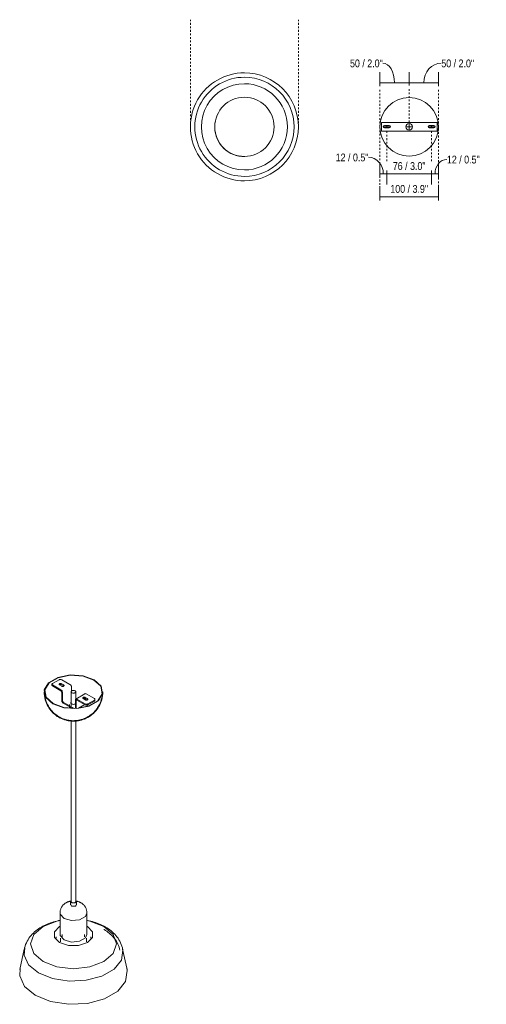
# Model space of a CAD drawing. Header units: millimetres. Extents: x 6329 to 7718, y 1161 to 6778.
# Tile 2 of 2: x 6923 to 7718, y 5101 to 6778. Entities that reach past the tile are written whole.
import ezdxf

# ---------------------------------------------------------------- set-up
doc = ezdxf.new("R2010")
doc.units = ezdxf.units.MM
doc.linetypes.add('Dash', pattern=[6, 3, -3])
doc.linetypes.add('Hidden', pattern=[7.14375, 4.7625, -2.38125])
for name, color, linetype, lineweight in [('Cotas', 7, 'Continuous', 9), ('Cotas-6', 7, 'Continuous', 9), ('Lighthing Fixture Detail Wide Black', 7, 'Continuous', 20), ('Luminarias', 7, 'Continuous', 20)]:
    doc.layers.add(name, color=color, linetype=linetype, lineweight=lineweight)
doc.layers.add('Lighthing Fixture Dim Grey Dash', color=7, linetype='Dash', lineweight=9, true_color=0xd2d2d2)
doc.styles.add('Arial Narrow', font='ARIALN.TTF', dxfattribs={"height": 13.2})
doc.dimstyles.new('FARO_-_2_2mm_Arial_Narrow_mm_Inch_Left', dxfattribs={"dimscale": 304.8, "dimtxt": 13.509289, "dimasz": 0, "dimexe": 0.059055, "dimexo": 0.0625, "dimgap": 0.009843, "dimtad": 1, "dimdec": 0, "dimzin": 0, "dimdsep": 46, "dimtxsty": 'Arial Narrow', "dimblk1": 'NONE', "dimblk2": 'NONE', "dimsah": 1, "dimcen": 0.09, "dimadec": 0, "dimazin": 0, "dimtfac": 1, "dimtdec": 4, "dimtix": 1, "dimtmove": 0, "dimatfit": 3, "dimfxl": 0.019685, "dimfxlon": 1, "dimtvp": 1, "dimtolj": 1, "dimtzin": 0, "dimarcsym": 2})
doc.dimstyles.new('FARO_-_2_2mm_Arial_Narrow_mm_Inch_Left_1', dxfattribs={"dimscale": 304.8, "dimtxt": 13.509289, "dimasz": 0, "dimexe": 0.059055, "dimexo": 0.0625, "dimgap": 0.009843, "dimtad": 1, "dimdec": 0, "dimzin": 0, "dimdsep": 46, "dimtxsty": 'Arial Narrow', "dimblk1": 'NONE', "dimblk2": 'NONE', "dimsah": 1, "dimcen": 0.09, "dimadec": 0, "dimazin": 0, "dimtfac": 1, "dimtdec": 4, "dimtix": 1, "dimtmove": 1, "dimatfit": 3, "dimfxl": 0.019685, "dimfxlon": 1, "dimtvp": 1, "dimtolj": 1, "dimtzin": 0, "dimarcsym": 2})
doc.dimstyles.new('FARO_-_2_2mm_Arial_Narrow_mm_Inch_Left_2', dxfattribs={"dimscale": 304.8, "dimtxt": 13.509289, "dimasz": 0, "dimexe": 0.059055, "dimexo": 0.0625, "dimgap": 0.009843, "dimtad": 1, "dimdec": 0, "dimzin": 0, "dimdsep": 46, "dimtxsty": 'Arial Narrow', "dimblk1": 'NONE', "dimblk2": 'NONE', "dimsah": 1, "dimcen": 0.09, "dimadec": 0, "dimazin": 0, "dimtfac": 1, "dimtdec": 4, "dimtix": 1, "dimtmove": 1, "dimatfit": 3, "dimfxl": 0.019685, "dimfxlon": 1, "dimtvp": 1, "dimtolj": 1, "dimtzin": 0, "dimarcsym": 2})
doc.dimstyles.new('FARO_-_2_2mm_Arial_Narrow_mm_Inch_Left_3', dxfattribs={"dimscale": 304.8, "dimtxt": 13.509289, "dimasz": 0, "dimexe": 0.059055, "dimexo": 0.0625, "dimgap": 0.009843, "dimtad": 1, "dimdec": 0, "dimzin": 0, "dimdsep": 46, "dimtxsty": 'Arial Narrow', "dimblk1": 'NONE', "dimblk2": 'NONE', "dimsah": 1, "dimcen": 0.09, "dimadec": 0, "dimazin": 0, "dimtfac": 1, "dimtdec": 4, "dimtix": 1, "dimtmove": 1, "dimatfit": 3, "dimfxl": 0.019685, "dimfxlon": 1, "dimtvp": 1, "dimtolj": 1, "dimtzin": 0, "dimarcsym": 2})

# ---------------------------------------------------------------- blocks, each defined once
blk = doc.blocks.new('20339-116 - 20339-116 TATAWIN S White pendant lamp-493001-00 Isometrico PDF')
at = {"layer": 'Luminarias', "color": 254, "lineweight": 9, "true_color": 0xd4d4d4}
for p, q in [((2363.6, 5647.1), (2374.9, 5653.6)), ((2379.2, 5653.6), (2393.3, 5645.4)), ((2362.7, 5645.9), (2362.7, 5644.2)), ((2377.8, 5636.5), (2363.6, 5644.6)), ((2363.6, 5643), (2377.8, 5634.8)), ((2379.2, 5642.6), (2375.6, 5644.6)), ((2379.2, 5646.7), (2382.7, 5644.6)), ((2382.7, 5643), (2379.2, 5645)), ((2383, 5642.8), (2382.7, 5643)), ((2396.1, 5640.6), (2396.1, 5634.4)), ((2379.2, 5632.4), (2379.2, 5618.5)), ((2380.6, 5617.7), (2380.6, 5631.6)), ((2395.3, 5633), (2395.3, 5608.4)), ((2403.3, 5620.7), (2403.3, 5633)), ((2418.9, 5629.7), (2403.3, 5620.7)), ((2403.3, 5620.9), (2403.5, 5620.8)), ((2419.5, 5612.4), (2405.3, 5620.5)), ((2419.5, 5619.3), (2416, 5621.4)), ((2419.5, 5623.4), (2423, 5621.4)), ((2419.5, 5621.8), (2419.5, 5619.3)), ((2423, 5619.7), (2419.5, 5621.8)), ((2420.9, 5629.5), (2435, 5621.4)), ((2435.9, 5618.5), (2435.9, 5620.1)), ((2400.4, 5604.6), (2382, 5615.2)), ((2382, 5613.6), (2397.5, 5604.7)), ((2392.8, 5611.6), (2392.8, 5604.9)), ((2395.3, 5613.8), (2395.1, 5613.5)), ((2395.3, 5605.9), (2395.3, 5604.7)), ((2402.5, 5618.9), (2402.5, 5605)), ((2402.5, 5605), (2402.5, 5604.7)), ((2403.9, 5604.7), (2403.9, 5618.1)), ((2405.3, 5618.9), (2419.5, 5610.7)), ((2407.7, 5605.1), (2418.5, 5611.3)), ((2423.3, 5619.5), (2423, 5619.7)), ((2423.7, 5612.4), (2435, 5618.9)), ((2423.7, 5610.7), (2435, 5617.3)), ((2395.3, 5583.2), (2395.3, 5275.6)), ((2403.3, 5275.6), (2403.3, 5583.2)), ((2394.3, 5275.6), (2394.3, 5269.9)), ((2394.9, 5270.5), (2395.8, 5267.9)), ((2395.2, 5277.3), (2395.8, 5273.6)), ((2404.3, 5269.9), (2404.3, 5275.6)), ((2376.6, 5256.1), (2376.6, 5219.6)), ((2422.1, 5219.6), (2422.1, 5256.1)), ((2380.3, 5219.6), (2380.3, 5215.4)), ((2418.3, 5215.4), (2418.3, 5219.6)), ((2422.1, 5233.4), (2423, 5233)), ((2369.8, 5215.4), (2369.8, 5213.4)), ((2377.3, 5213.4), (2377.3, 5206.8)), ((2421.3, 5206.8), (2421.3, 5213.4)), ((2428.8, 5213.4), (2428.8, 5215.4)), ((2315.5, 5194.6), (2308, 5160.1)), ((2490.6, 5160.1), (2483.1, 5194.6))]:
    blk.add_line(p, q, dxfattribs=at)
for points in [[(2364, 5612.6, 0), (2352.1, 5623.5, 0), (2349.6, 5636.2, 0), (2357, 5648.4, 0), (2372.7, 5657.4, 0), (2393.7, 5661.7, 0), (2415.8, 5660.2, 0), (2434.7, 5653.4, 0)], [(2434.1, 5653.1, 0), (2415.6, 5659.8, 0), (2393.8, 5661.2, 0), (2373.1, 5657, 0), (2357.7, 5648.1, 0), (2350.4, 5636.2, 0), (2352.9, 5623.6, 0), (2364.5, 5612.9, 0)], [(2434.7, 5653.4, 0), (2446.5, 5642.5, 0), (2449, 5629.8, 0), (2441.7, 5617.6, 0), (2425.9, 5608.6, 0), (2404.9, 5604.3, 0), (2382.8, 5605.7, 0), (2364, 5612.6, 0)], [(2379.2, 5653.6, 0), (2378.6, 5653.9, 0), (2377.8, 5654.1, 0), (2377.1, 5654.1, 0), (2376.3, 5654.1, 0), (2375.6, 5653.9, 0), (2374.9, 5653.6, 0)], [(2363.6, 5647.1, 0), (2363.1, 5646.7, 0), (2362.8, 5646.3, 0), (2362.7, 5645.9, 0), (2362.8, 5645.4, 0), (2363.1, 5645, 0), (2363.6, 5644.6, 0)], [(2363.6, 5643, 0), (2363.1, 5643.4, 0), (2362.8, 5643.8, 0), (2362.7, 5644.2, 0)], [(2364.5, 5612.9, 0), (2383.1, 5606.2, 0), (2404.8, 5604.8, 0), (2425.5, 5608.9, 0), (2441, 5617.9, 0), (2448.2, 5629.8, 0), (2445.8, 5642.4, 0), (2434.1, 5653.1, 0)], [(2375.6, 5644.6, 0), (2375.2, 5644.9, 0), (2375, 5645.3, 0), (2374.9, 5645.7, 0), (2375, 5646, 0), (2375.2, 5646.4, 0), (2375.6, 5646.7, 0), (2376.1, 5646.9, 0), (2376.7, 5647.1, 0), (2377.4, 5647.1, 0), (2378, 5647.1, 0), (2378.6, 5646.9, 0), (2379.2, 5646.7, 0)], [(2379.2, 5645, 0), (2378.6, 5645.3, 0), (2378, 5645.4, 0), (2377.4, 5645.5, 0), (2376.7, 5645.4, 0), (2376.1, 5645.3, 0), (2375.6, 5645, 0), (2375.3, 5644.8, 0)], [(2382.7, 5644.6, 0), (2383.1, 5644.3, 0), (2383.3, 5644, 0), (2383.4, 5643.6, 0), (2383.3, 5643.2, 0), (2383.1, 5642.9, 0), (2382.7, 5642.6, 0), (2382.2, 5642.4, 0), (2381.6, 5642.2, 0), (2380.9, 5642.2, 0), (2380.3, 5642.2, 0), (2379.7, 5642.4, 0), (2379.2, 5642.6, 0)], [(2393.3, 5645.4, 0), (2394, 5644.9, 0), (2394.7, 5644.2, 0), (2395.3, 5643.3, 0), (2395.8, 5642.4, 0), (2396, 5641.5, 0), (2396.1, 5640.6, 0)], [(2349.3, 5633, 0), (2349.4, 5629.5, 0), (2349.8, 5626.1, 0), (2350.4, 5622.8, 0), (2351.2, 5619.5, 0), (2352.1, 5616.4, 0), (2353.3, 5613.5, 0), (2354.6, 5610.7, 0), (2356, 5608.1, 0), (2357.4, 5605.7, 0), (2359, 5603.5, 0), (2360.6, 5601.4, 0), (2362.2, 5599.5, 0), (2363.8, 5597.8, 0), (2365.5, 5596.2, 0), (2367.1, 5594.8, 0), (2368.7, 5593.5, 0), (2370.3, 5592.3, 0), (2371.8, 5591.2, 0), (2373.4, 5590.3, 0), (2374.3, 5589.7, 0)], [(2350.1, 5633, 0), (2350.2, 5629.6, 0), (2350.6, 5626.2, 0), (2351.2, 5622.9, 0), (2351.9, 5619.8, 0), (2352.9, 5616.7, 0), (2354, 5613.8, 0), (2355.3, 5611.1, 0), (2356.7, 5608.5, 0), (2358.1, 5606.1, 0), (2359.6, 5603.9, 0), (2361.2, 5601.9, 0), (2362.8, 5600, 0), (2364.4, 5598.4, 0), (2366, 5596.8, 0), (2367.6, 5595.4, 0), (2369.2, 5594.1, 0), (2370.7, 5593, 0), (2372.3, 5591.9, 0), (2373.8, 5590.9, 0), (2374.7, 5590.4, 0)], [(2449.3, 5633, 0), (2449.2, 5629.5, 0), (2448.8, 5626.1, 0), (2448.3, 5622.8, 0), (2447.5, 5619.5, 0), (2446.5, 5616.4, 0), (2445.4, 5613.5, 0), (2444.1, 5610.7, 0), (2442.7, 5608.1, 0), (2441.2, 5605.7, 0), (2439.7, 5603.5, 0), (2438.1, 5601.4, 0), (2436.5, 5599.5, 0), (2434.8, 5597.8, 0), (2433.2, 5596.2, 0), (2431.6, 5594.8, 0), (2430, 5593.5, 0), (2428.4, 5592.3, 0), (2426.8, 5591.2, 0), (2425.3, 5590.3, 0), (2423.8, 5589.4, 0), (2422.3, 5588.6, 0), (2420.9, 5587.9, 0), (2419.4, 5587.2, 0), (2418.1, 5586.6, 0), (2416.7, 5586.1, 0), (2415.4, 5585.6, 0), (2414.1, 5585.2, 0), (2412.8, 5584.8, 0), (2411.5, 5584.5, 0), (2410.3, 5584.2, 0), (2409, 5584, 0), (2407.8, 5583.7, 0), (2406.6, 5583.5, 0), (2405.5, 5583.4, 0), (2404.3, 5583.2, 0), (2403.1, 5583.1, 0), (2401.9, 5583.1, 0), (2400.8, 5583, 0), (2399.6, 5583, 0), (2398.5, 5583, 0), (2397.3, 5583, 0), (2396.2, 5583.1, 0), (2395, 5583.2, 0), (2393.8, 5583.3, 0), (2392.7, 5583.4, 0), (2391.5, 5583.6, 0), (2390.3, 5583.8, 0), (2389, 5584.1, 0), (2387.8, 5584.3, 0), (2386.6, 5584.7, 0), (2385.3, 5585, 0), (2384, 5585.4, 0), (2382.7, 5585.9, 0), (2381.3, 5586.4, 0), (2380, 5586.9, 0), (2378.6, 5587.5, 0), (2377.1, 5588.2, 0), (2375.7, 5588.9, 0), (2374.3, 5589.7, 0)], [(2448.5, 5633, 0), (2448.4, 5629.6, 0), (2448.1, 5626.2, 0), (2447.5, 5622.9, 0), (2446.7, 5619.8, 0), (2445.7, 5616.7, 0), (2444.6, 5613.8, 0), (2443.4, 5611.1, 0), (2442, 5608.5, 0), (2440.5, 5606.1, 0), (2439, 5603.9, 0), (2437.5, 5601.9, 0), (2435.9, 5600, 0), (2434.3, 5598.4, 0), (2432.7, 5596.8, 0), (2431.1, 5595.4, 0), (2429.5, 5594.1, 0), (2427.9, 5593, 0), (2426.4, 5591.9, 0), (2424.9, 5590.9, 0), (2423.4, 5590.1, 0), (2421.9, 5589.3, 0), (2420.5, 5588.6, 0), (2419.1, 5588, 0), (2417.8, 5587.4, 0), (2416.4, 5586.9, 0), (2415.1, 5586.4, 0), (2413.8, 5586, 0), (2412.6, 5585.6, 0), (2411.3, 5585.3, 0), (2410.1, 5585, 0), (2408.9, 5584.7, 0), (2407.7, 5584.5, 0), (2406.5, 5584.3, 0), (2405.4, 5584.2, 0), (2404.2, 5584, 0), (2403.1, 5583.9, 0), (2401.9, 5583.9, 0), (2400.8, 5583.8, 0), (2399.6, 5583.8, 0), (2398.5, 5583.8, 0), (2397.4, 5583.8, 0), (2396.2, 5583.9, 0), (2395.1, 5584, 0), (2393.9, 5584.1, 0), (2392.8, 5584.2, 0), (2391.6, 5584.4, 0), (2390.4, 5584.6, 0), (2389.2, 5584.8, 0), (2388, 5585.1, 0), (2386.8, 5585.4, 0), (2385.5, 5585.8, 0), (2384.2, 5586.2, 0), (2382.9, 5586.6, 0), (2381.6, 5587.1, 0), (2380.3, 5587.6, 0), (2378.9, 5588.2, 0), (2377.5, 5588.9, 0), (2376, 5589.7, 0), (2374.7, 5590.4, 0)], [(2380.6, 5631.6, 0), (2380.5, 5632.5, 0), (2380.2, 5633.4, 0), (2379.8, 5634.4, 0), (2379.2, 5635.2, 0), (2378.5, 5635.9, 0), (2377.8, 5636.5, 0)], [(2377.8, 5634.8, 0), (2378.1, 5634.6, 0), (2378.5, 5634.2, 0), (2378.8, 5633.8, 0), (2379, 5633.3, 0), (2379.1, 5632.8, 0), (2379.2, 5632.4, 0)], [(2402.2, 5634.6, 0), (2401.3, 5635, 0), (2400.4, 5635.2, 0), (2399.3, 5635.3, 0), (2398.3, 5635.2, 0), (2397.3, 5635, 0), (2396.5, 5634.6, 0), (2395.9, 5634.2, 0), (2395.5, 5633.6, 0), (2395.3, 5633, 0), (2395.5, 5632.4, 0), (2395.9, 5631.8, 0), (2396.5, 5631.4, 0)], [(2396.5, 5631.4, 0), (2397.3, 5631, 0), (2398.3, 5630.8, 0), (2399.3, 5630.7, 0), (2400.4, 5630.8, 0), (2401.3, 5631, 0), (2402.2, 5631.4, 0), (2402.8, 5631.8, 0), (2403.2, 5632.4, 0), (2403.3, 5633, 0), (2403.2, 5633.6, 0), (2402.8, 5634.2, 0), (2402.2, 5634.6, 0)], [(2405.3, 5620.5, 0), (2404.6, 5620.9, 0), (2403.9, 5620.9, 0), (2403.3, 5620.7, 0), (2402.9, 5620.3, 0), (2402.6, 5619.7, 0), (2402.5, 5618.9, 0)], [(2416, 5621.4, 0), (2415.6, 5621.7, 0), (2415.3, 5622, 0), (2415.2, 5622.4, 0), (2415.3, 5622.8, 0), (2415.6, 5623.1, 0), (2416, 5623.4, 0), (2416.5, 5623.6, 0), (2417.1, 5623.8, 0), (2417.7, 5623.8, 0), (2418.4, 5623.8, 0), (2419, 5623.6, 0), (2419.5, 5623.4, 0)], [(2419.5, 5621.8, 0), (2419, 5622, 0), (2418.4, 5622.1, 0), (2417.7, 5622.2, 0), (2417.1, 5622.1, 0), (2416.5, 5622, 0), (2416, 5621.8, 0), (2415.7, 5621.6, 0)], [(2418.9, 5629.7, 0), (2419.5, 5629.9, 0), (2420.2, 5629.8, 0), (2420.9, 5629.5, 0)], [(2423, 5621.4, 0), (2423.4, 5621.1, 0), (2423.7, 5620.7, 0), (2423.8, 5620.3, 0), (2423.7, 5620, 0), (2423.4, 5619.6, 0), (2423, 5619.3, 0), (2422.5, 5619.1, 0), (2421.9, 5618.9, 0), (2421.3, 5618.9, 0), (2420.6, 5618.9, 0), (2420, 5619.1, 0), (2419.5, 5619.3, 0)], [(2435, 5618.9, 0), (2435.5, 5619.3, 0), (2435.8, 5619.7, 0), (2435.9, 5620.1, 0), (2435.8, 5620.6, 0), (2435.5, 5621, 0), (2435, 5621.4, 0)], [(2379.2, 5618.5, 0), (2379.3, 5617.6, 0), (2379.6, 5616.7, 0), (2380, 5615.7, 0), (2380.6, 5614.9, 0), (2381.3, 5614.1, 0), (2382, 5613.6, 0)], [(2382, 5615.2, 0), (2381.6, 5615.5, 0), (2381.3, 5615.9, 0), (2381, 5616.3, 0), (2380.8, 5616.8, 0), (2380.6, 5617.2, 0), (2380.6, 5617.7, 0)], [(2402.5, 5612.4, 0), (2401.6, 5612, 0), (2400.5, 5611.7, 0), (2399.3, 5611.6, 0), (2398.2, 5611.7, 0), (2397.1, 5612, 0), (2396.1, 5612.4, 0), (2395.4, 5612.9, 0), (2395, 5613.5, 0), (2394.8, 5614.2, 0), (2395, 5614.9, 0), (2395.3, 5615.4, 0)], [(2403.9, 5618.1, 0), (2404, 5618.5, 0), (2404.1, 5618.8, 0), (2404.3, 5619, 0), (2404.6, 5619.1, 0), (2405, 5619.1, 0), (2405.3, 5618.9, 0)], [(2419.5, 5612.4, 0), (2420.1, 5612.1, 0), (2420.8, 5611.9, 0), (2421.6, 5611.9, 0), (2422.4, 5611.9, 0), (2423.1, 5612.1, 0), (2423.7, 5612.4, 0)], [(2423.7, 5610.7, 0), (2423.1, 5610.5, 0), (2422.4, 5610.3, 0), (2421.6, 5610.2, 0), (2420.8, 5610.3, 0), (2420.1, 5610.5, 0), (2419.5, 5610.7, 0)], [(2435.9, 5618.5, 0), (2435.8, 5618.1, 0), (2435.5, 5617.6, 0), (2435, 5617.3, 0)], [(2376.6, 5255.5, 0), (2376.5, 5256.8, 0), (2376.6, 5258.1, 0), (2376.7, 5259.3, 0), (2376.9, 5260.5, 0), (2377.2, 5261.7, 0), (2377.5, 5262.9, 0), (2378, 5264, 0), (2378.4, 5265, 0), (2379, 5266, 0), (2379.5, 5266.9, 0), (2380.1, 5267.8, 0), (2380.8, 5268.6, 0), (2381.4, 5269.4, 0), (2382, 5270.1, 0), (2382.7, 5270.7, 0), (2383.4, 5271.3, 0), (2384, 5271.8, 0), (2384.7, 5272.3, 0), (2385.4, 5272.8, 0), (2386.1, 5273.2, 0), (2386.7, 5273.6, 0), (2387.4, 5274, 0), (2388.1, 5274.3, 0), (2388.7, 5274.6, 0), (2389.4, 5274.9, 0), (2390.1, 5275.2, 0), (2390.7, 5275.4, 0), (2391.4, 5275.6, 0), (2392, 5275.8, 0), (2392.7, 5276, 0), (2393.3, 5276.1, 0), (2394, 5276.3, 0), (2394.6, 5276.4, 0), (2395.3, 5276.5, 0), (2395.4, 5276.5, 0)], [(2396.5, 5274, 0), (2395.9, 5274.5, 0), (2395.5, 5275, 0), (2395.3, 5275.6, 0)], [(2395.8, 5273.6, 0), (2402.9, 5273.6, 0), (2403.4, 5277.3, 0)], [(2395.8, 5267.9, 0), (2402.9, 5267.9, 0), (2403.7, 5269.4, 0)], [(2403.3, 5275.6, 0), (2403.2, 5275, 0), (2402.8, 5274.5, 0), (2402.2, 5274, 0), (2401.3, 5273.6, 0), (2400.4, 5273.4, 0), (2399.3, 5273.3, 0), (2398.3, 5273.4, 0), (2397.3, 5273.6, 0), (2396.5, 5274, 0)], [(2403.2, 5276.5, 0), (2403.6, 5276.5, 0), (2404.3, 5276.3, 0), (2404.9, 5276.2, 0), (2405.6, 5276.1, 0), (2406.2, 5275.9, 0), (2406.9, 5275.7, 0), (2407.5, 5275.5, 0), (2408.2, 5275.3, 0), (2408.8, 5275.1, 0), (2409.5, 5274.8, 0), (2410.1, 5274.5, 0), (2410.8, 5274.2, 0), (2411.5, 5273.9, 0), (2412.1, 5273.5, 0)], [(2422.1, 5255.5, 0), (2422.1, 5256.8, 0), (2422.1, 5258.1, 0), (2422, 5259.3, 0), (2421.7, 5260.5, 0), (2421.5, 5261.7, 0), (2421.1, 5262.9, 0), (2420.7, 5264, 0), (2420.2, 5265, 0), (2419.7, 5266, 0), (2419.1, 5266.9, 0), (2418.5, 5267.8, 0), (2417.9, 5268.6, 0), (2417.3, 5269.4, 0), (2416.6, 5270.1, 0), (2415.9, 5270.7, 0), (2415.3, 5271.3, 0), (2414.6, 5271.8, 0), (2413.9, 5272.3, 0), (2413.3, 5272.8, 0), (2412.6, 5273.2, 0), (2412.1, 5273.5, 0)], [(2376.6, 5256.1, 0), (2376.8, 5254, 0), (2383.2, 5246.8, 0)], [(2383.2, 5246.8, 0), (2395.8, 5243.1, 0), (2409.7, 5244.4, 0), (2419.6, 5250.1, 0), (2422.1, 5256.1, 0)], [(2315.3, 5193.4, 0), (2315.9, 5196.5, 0), (2316.8, 5199.5, 0), (2317.8, 5202.5, 0), (2319, 5205.3, 0), (2320.4, 5208, 0), (2321.9, 5210.6, 0), (2323.5, 5213.1, 0), (2325.2, 5215.5, 0), (2327.1, 5217.8, 0), (2329, 5219.9, 0), (2331, 5222, 0), (2333.1, 5223.9, 0), (2335.3, 5225.8, 0), (2337.6, 5227.5, 0), (2339.9, 5229.1, 0), (2342.2, 5230.7, 0), (2344.6, 5232.2, 0), (2347.1, 5233.5, 0), (2349.6, 5234.8, 0), (2352.1, 5236, 0), (2354.7, 5237.2, 0), (2357.4, 5238.3, 0), (2360, 5239.2, 0), (2362.7, 5240.2, 0), (2365.5, 5241, 0), (2368.2, 5241.8, 0), (2371, 5242.5, 0), (2373.9, 5243.1, 0), (2376.6, 5243.6, 0)], [(2376.5, 5243.6, 0), (2371.2, 5242.5, 0), (2347.4, 5233.3, 0), (2331.5, 5219.6, 0), (2325.9, 5203.4, 0), (2331.5, 5187.2, 0), (2347.4, 5173.4, 0)], [(2422.1, 5243.6, 0), (2423.2, 5243.4, 0), (2426.1, 5242.8, 0), (2428.9, 5242.2, 0), (2431.7, 5241.4, 0), (2434.4, 5240.6, 0), (2437.1, 5239.8, 0), (2439.8, 5238.8, 0), (2442.5, 5237.8, 0), (2445.1, 5236.7, 0), (2447.7, 5235.5, 0), (2450.2, 5234.3, 0), (2452.7, 5232.9, 0), (2453.7, 5232.3, 0)], [(2451.2, 5233.3, 0), (2427.4, 5242.5, 0), (2422.1, 5243.6, 0)], [(2347.4, 5173.4, 0), (2371.2, 5164.2, 0), (2399.3, 5161, 0), (2427.4, 5164.2, 0), (2451.2, 5173.4, 0), (2467.1, 5187.2, 0), (2472.7, 5203.4, 0), (2467.1, 5219.6, 0), (2451.2, 5233.3, 0)], [(2375.7, 5205.7, 0), (2367, 5214.3, 0), (2367, 5224.3, 0), (2375.7, 5233, 0), (2376.5, 5233.4, 0)], [(2423, 5233, 0), (2431.6, 5224.3, 0), (2431.6, 5214.3, 0), (2423, 5205.7, 0), (2408, 5200.7, 0), (2390.7, 5200.7, 0), (2375.7, 5205.7, 0)], [(2376.6, 5219.6, 0), (2376.8, 5217.6, 0), (2383.2, 5210.3, 0)], [(2383.2, 5210.3, 0), (2395.8, 5206.6, 0), (2409.7, 5207.9, 0), (2419.6, 5213.6, 0), (2422.1, 5219.7, 0)], [(2478.4, 5192.6, 0), (2477.9, 5195.3, 0), (2477.1, 5198, 0), (2476.2, 5200.7, 0), (2475.1, 5203.2, 0), (2473.8, 5205.7, 0), (2472.5, 5208.1, 0), (2471, 5210.3, 0), (2469.4, 5212.5, 0), (2467.7, 5214.6, 0), (2465.9, 5216.5, 0), (2464.1, 5218.4, 0), (2462.1, 5220.2, 0), (2460.1, 5221.9, 0), (2458, 5223.5, 0), (2455.9, 5225.1, 0), (2453.7, 5226.5, 0), (2451.4, 5227.9, 0), (2451.2, 5228, 0)], [(2483.4, 5193.4, 0), (2482.7, 5196.5, 0), (2481.9, 5199.5, 0), (2480.8, 5202.5, 0), (2479.6, 5205.3, 0), (2478.3, 5208, 0), (2476.8, 5210.6, 0), (2475.2, 5213.1, 0), (2473.4, 5215.5, 0), (2471.6, 5217.8, 0), (2469.6, 5219.9, 0), (2467.6, 5222, 0), (2465.5, 5223.9, 0), (2463.3, 5225.8, 0), (2461.1, 5227.5, 0), (2458.8, 5229.1, 0), (2456.4, 5230.7, 0), (2454, 5232.2, 0), (2453.7, 5232.3, 0)], [(2316.2, 5197, 0), (2315.2, 5184.3, 0), (2322.8, 5168, 0), (2339.6, 5154.1, 0)], [(2339.6, 5154.1, 0), (2363.6, 5144.4, 0), (2392, 5140, 0), (2421.2, 5141.5, 0), (2447.8, 5148.6, 0), (2468.5, 5160.6, 0), (2480.9, 5175.9, 0), (2483.5, 5192.8, 0), (2482.7, 5196.3, 0)], [(2308.4, 5161.6, 0), (2307.7, 5148.9, 0), (2315.9, 5131, 0), (2334.3, 5115.9, 0)], [(2334.3, 5115.9, 0), (2360.4, 5105.3, 0), (2391.3, 5100.6, 0), (2423.1, 5102.2, 0), (2452.1, 5110, 0), (2474.7, 5123, 0), (2488.2, 5139.7, 0), (2491, 5158.1, 0), (2490.3, 5161.5, 0)]]:
    blk.add_polyline3d(points, dxfattribs=at)
blk = doc.blocks.new('20339-116 - 20339-116 TATAWIN S White pendant lamp-493001-Planta_PDF')
at = {"layer": 'Luminarias'}
for radius, start, end in [(92, 0, 180), (84.5, 0, 180), (73.4, 0, 180), (92, 180, 0), (84.5, 180, 0), (73.4, 180, 0)]:
    blk.add_arc((0, 0), radius, start, end, dxfattribs=at)
blk = doc.blocks.new('DIMBLOCK5-Planta_PDF Fixing Holes')
at = {"layer": 'Cotas-6', "color": 251, "true_color": 0x5b5b5b}
for p, q in [((7536.3, 6515.4), (7536.3, 6533.4)), ((7536.3, 6515.4), (7548.1, 6515.4)), ((7536.3, 6515.4), (7536.3, 6509.4)), ((7548.1, 6515.4), (7548.1, 6521.4)), ((7548.1, 6515.4), (7548.1, 6497.4))]:
    blk.add_line(p, q, dxfattribs=at)
blk.add_ellipse((7516.9, 6515.4), major_axis=(0, 28.3), ratio=0.892706, start_param=4.712389, end_param=6.283185, dxfattribs=at)
at = {"layer": 'Cotas-6', "color": 0, "insert": (7461, 6550), "char_height": 13.2, "width": 67.16, "attachment_point": 1, "line_spacing_factor": 0.974696, "style": 'Arial Narrow'}
blk.add_mtext('12 / 0.5"', dxfattribs=at)
blk = doc.blocks.new('_None')
blk = doc.blocks.new('DIMBLOCK6-Planta_PDF Fixing Holes')
at = {"layer": 'Cotas-6', "color": 251, "true_color": 0x5b5b5b}
for p, q in [((7548.1, 6515.4), (7548.1, 6521.4)), ((7548.1, 6515.4), (7624.4, 6515.4)), ((7548.1, 6515.4), (7548.1, 6497.4)), ((7624.4, 6515.4), (7624.4, 6521.4)), ((7624.4, 6515.4), (7624.4, 6497.4))]:
    blk.add_line(p, q, dxfattribs=at)
at = {"layer": 'Cotas-6', "color": 0, "insert": (7558.3, 6535.4), "char_height": 13.2, "width": 67.16, "attachment_point": 1, "line_spacing_factor": 0.974696, "style": 'Arial Narrow'}
blk.add_mtext('76 / 3.0"', dxfattribs=at)
blk = doc.blocks.new('DIMBLOCK7-Planta_PDF Fixing Holes')
at = {"layer": 'Cotas-6', "color": 251, "true_color": 0x5b5b5b}
for p, q in [((7636.3, 6515.4), (7636.3, 6533.4)), ((7624.4, 6515.4), (7624.4, 6521.4)), ((7624.4, 6515.4), (7636.3, 6515.4)), ((7624.4, 6515.4), (7624.4, 6497.4)), ((7636.3, 6515.4), (7636.3, 6509.4))]:
    blk.add_line(p, q, dxfattribs=at)
blk.add_ellipse((7650.5, 6515.4), major_axis=(0, 24.7), ratio=0.816394, start_param=0, end_param=1.570796, dxfattribs=at)
at = {"layer": 'Cotas-6', "color": 0, "insert": (7650.5, 6546.4), "char_height": 13.2, "width": 67.16, "attachment_point": 1, "line_spacing_factor": 0.974696, "style": 'Arial Narrow'}
blk.add_mtext('12 / 0.5"', dxfattribs=at)
blk = doc.blocks.new('DIMBLOCK8-Planta_PDF Fixing Holes')
at = {"layer": 'Cotas-6', "color": 251, "true_color": 0x5b5b5b}
for p, q in [((7536.3, 6670.6), (7536.3, 6688.6)), ((7586.3, 6670.6), (7586.3, 6688.6)), ((7536.3, 6670.6), (7586.3, 6670.6)), ((7536.3, 6670.6), (7536.3, 6664.6))]:
    blk.add_line(p, q, dxfattribs=at)
at = {"layer": 'Cotas-6', "color": 251, "linetype": 'Hidden', "true_color": 0x5b5b5b}
blk.add_line((7586.3, 6670.6), (7586.3, 6664.6), dxfattribs=at)
at = {"layer": 'Cotas-6', "color": 251, "true_color": 0x5b5b5b}
blk.add_ellipse((7541.3, 6670.6), major_axis=(0, 33.4), ratio=0.597054, start_param=4.712389, end_param=6.283185, dxfattribs=at)
at = {"layer": 'Cotas-6', "color": 0, "insert": (7485.4, 6710.3), "char_height": 13.2, "width": 67.16, "attachment_point": 1, "line_spacing_factor": 0.974696, "style": 'Arial Narrow'}
blk.add_mtext('50 / 2.0"', dxfattribs=at)
blk = doc.blocks.new('DIMBLOCK9-Planta_PDF Fixing Holes')
at = {"layer": 'Cotas-6', "color": 251, "true_color": 0x5b5b5b}
for p, q in [((7586.3, 6670.6), (7586.3, 6688.6)), ((7636.3, 6670.6), (7636.3, 6688.6)), ((7586.3, 6670.6), (7636.3, 6670.6)), ((7636.3, 6670.6), (7636.3, 6664.6))]:
    blk.add_line(p, q, dxfattribs=at)
at = {"layer": 'Cotas-6', "color": 251, "linetype": 'Hidden', "true_color": 0x5b5b5b}
blk.add_line((7586.3, 6670.6), (7586.3, 6664.6), dxfattribs=at)
at = {"layer": 'Cotas-6', "color": 251, "true_color": 0x5b5b5b}
blk.add_ellipse((7641, 6670.6), major_axis=(0, 33.4), ratio=0.888518, start_param=0, end_param=1.570796, dxfattribs=at)
at = {"layer": 'Cotas-6', "color": 0, "insert": (7641, 6710.3), "char_height": 13.2, "width": 67.16, "attachment_point": 1, "line_spacing_factor": 0.974696, "style": 'Arial Narrow'}
blk.add_mtext('50 / 2.0"', dxfattribs=at)
blk = doc.blocks.new('DIMBLOCK10-Planta_PDF Fixing Holes')
at = {"layer": 'Cotas-6', "color": 251, "true_color": 0x5b5b5b}
for p, q in [((7536.3, 6476.3), (7536.3, 6494.3)), ((7636.3, 6476.3), (7636.3, 6494.3)), ((7536.3, 6476.3), (7636.3, 6476.3)), ((7536.3, 6476.3), (7536.3, 6470.3)), ((7636.3, 6476.3), (7636.3, 6470.3))]:
    blk.add_line(p, q, dxfattribs=at)
at = {"layer": 'Cotas-6', "color": 0, "insert": (7554.1, 6496.4), "char_height": 13.2, "width": 77.196, "attachment_point": 1, "line_spacing_factor": 0.974696, "style": 'Arial Narrow'}
blk.add_mtext('100 / 3.9"', dxfattribs=at)

msp = doc.modelspace()

# ---------------------------------------------------------------- linework, layer by layer
at = {"layer": 'Lighthing Fixture Detail Wide Black'}
for p, q in [((7633.8, 6603.1), (7538.8, 6603.1)), ((7538.8, 6603.1), (7538.8, 6588.1)), ((7542.1, 6595.6), (7554.2, 6595.6)), ((7552.2, 6597.6), (7544.1, 6597.6)), ((7544.1, 6593.6), (7552.2, 6593.6)), ((7548.1, 6597.6), (7548.1, 6593.6)), ((7580.5, 6595.6), (7592, 6595.6)), ((7586.3, 6601.3), (7586.3, 6589.8)), ((7618.4, 6595.6), (7630.5, 6595.6)), ((7628.5, 6597.6), (7620.4, 6597.6)), ((7620.4, 6593.6), (7628.5, 6593.6)), ((7624.4, 6597.6), (7624.4, 6593.6)), ((7633.8, 6588.1), (7633.8, 6603.1)), ((7538.8, 6588.1), (7633.8, 6588.1))]:
    msp.add_line(p, q, dxfattribs=at)
for centre, radius, start, end in [((7305.5, 6595.6), 50.5, 0, 180), ((7586.3, 6595.6), 50, 90, 270), ((7586.3, 6595.6), 50, 270, 90), ((7304.8, 6595), 50, 171.6047, 186.6047), ((7305.5, 6595.6), 50.5, 180, 0), ((7544.1, 6595.6), 2, 90, 270), ((7552.2, 6595.6), 2, 270, 90), ((7586.3, 6595.6), 5.77, 0, 180), ((7586.3, 6595.6), 5.77, 180, 0), ((7620.4, 6595.6), 2, 90, 270), ((7628.5, 6595.6), 2, 270, 90), ((7304.8, 6595), 50, 186.6047, 277.1193)]:
    msp.add_arc(centre, radius, start, end, dxfattribs=at)
at = {"layer": 'Lighthing Fixture Dim Grey Dash'}
for p, q in [((7213.4, 6595.6), (7213.4, 6778.1)), ((7397.5, 6595.6), (7397.5, 6778.1)), ((7536.3, 6595.6), (7536.3, 6659.6)), ((7586.3, 6603.1), (7586.3, 6659.6)), ((7636.3, 6658.6), (7636.3, 6473.6)), ((7536.3, 6595.6), (7536.3, 6472)), ((7548.1, 6588.1), (7548.1, 6534.6)), ((7624.4, 6588.1), (7624.4, 6534.6))]:
    msp.add_line(p, q, dxfattribs=at)

# ---------------------------------------------------------------- block references
at = {"layer": 'Luminarias', "extrusion": (0, 0, -1), "rotation": 89.99999999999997}
msp.add_blockref('20339-116 - 20339-116 TATAWIN S White pendant lamp-493001-Planta_PDF', (-7305.5, 6595.6), dxfattribs=at)
at = {"layer": 'Luminarias', "color": 254, "lineweight": 9, "true_color": 0xd4d4d4}
msp.add_blockref('20339-116 - 20339-116 TATAWIN S White pendant lamp-493001-00 Isometrico PDF', (4614.9, 0), dxfattribs=at)

# ---------------------------------------------------------------- dimensions: what is measured, and where the dimension line sits
at = {"layer": 'Cotas', "color": 251, "true_color": 0x5b5b5b}
for base, p1, p2, dimstyle, override, picture, middle in [((7586.3, 6670.6), (7536.3, 6664.6), (7586.3, 6664.6), 'FARO_-_2_2mm_Arial_Narrow_mm_Inch_Left_2', {"dimpost": '<>', "dimfxl": 50.000723}, 'DIMBLOCK8-Planta_PDF Fixing Holes', (7518.9, 6701.5)), ((7636.3, 6670.6), (7586.3, 6664.6), (7636.3, 6664.6), 'FARO_-_2_2mm_Arial_Narrow_mm_Inch_Left_3', {"dimpost": '<>', "dimfxl": 50.000723}, 'DIMBLOCK9-Planta_PDF Fixing Holes', (7674.5, 6701.5)), ((7548.1, 6515.4), (7536.3, 6509.4), (7548.1, 6521.4), 'FARO_-_2_2mm_Arial_Narrow_mm_Inch_Left_1', {"dimpost": '<>', "dimfxl": 16.856309}, 'DIMBLOCK5-Planta_PDF Fixing Holes', (7494.6, 6541.2)), ((7636.3, 6515.4), (7624.4, 6521.4), (7636.3, 6509.4), 'FARO_-_2_2mm_Arial_Narrow_mm_Inch_Left_1', {"dimpost": '<>', "dimfxl": 16.856309}, 'DIMBLOCK7-Planta_PDF Fixing Holes', (7684.1, 6537.6))]:
    dim = msp.add_linear_dim(base=base, p1=p1, p2=p2, dimstyle=dimstyle, override=override, dxfattribs=at)
    dim.commit()
    dim.dimension.update_dxf_attribs({"geometry": picture, "text_midpoint": middle, "dimtype": 160})
for base, p1, p2, override, picture, middle in [((7624.4, 6515.4), (7548.1, 6521.4), (7624.4, 6521.4), {"dimpost": '<>', "dimfxl": 76.325707}, 'DIMBLOCK6-Planta_PDF Fixing Holes', (7586.3, 6526.9)), ((7636.3, 6476.3), (7536.3, 6470.3), (7636.3, 6470.3), {"dimpost": '<>', "dimfxl": 100.001447}, 'DIMBLOCK10-Planta_PDF Fixing Holes', (7586.3, 6487.9))]:
    dim = msp.add_linear_dim(base=base, p1=p1, p2=p2, dimstyle='FARO_-_2_2mm_Arial_Narrow_mm_Inch_Left', override=override, dxfattribs=at)
    dim.commit()
    dim.dimension.update_dxf_attribs({"geometry": picture, "text_midpoint": middle})

doc.saveas('drawing.dxf')
